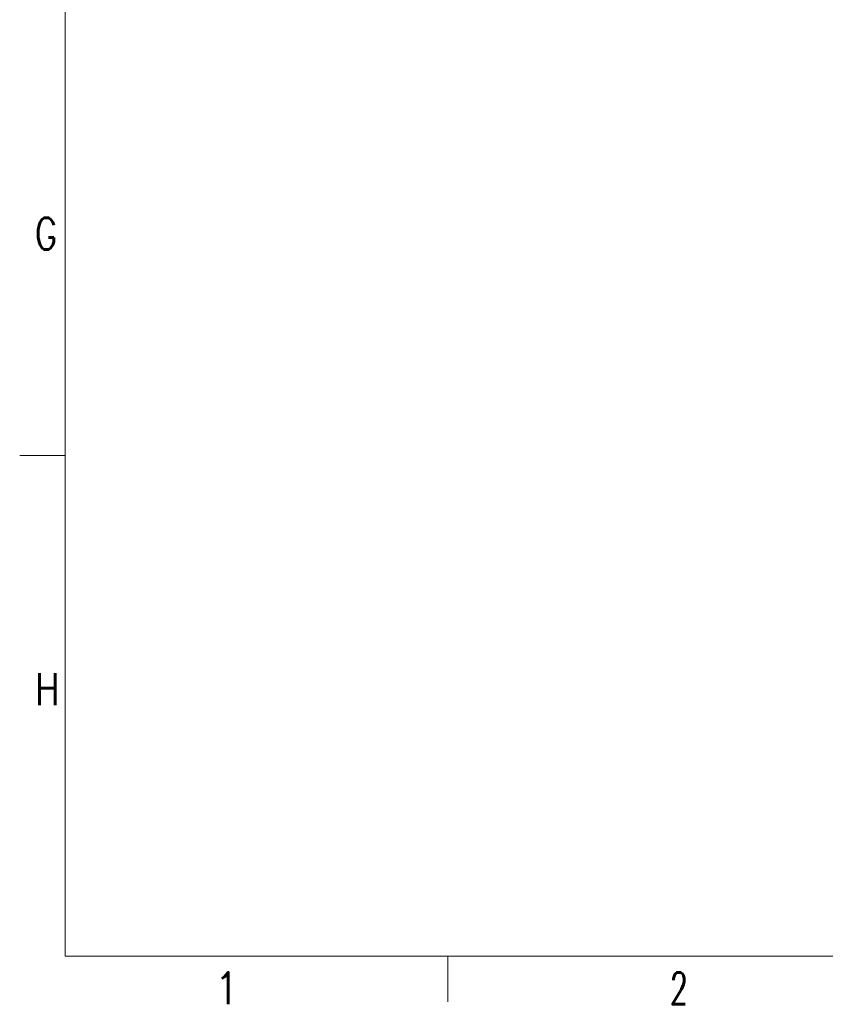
# Model space of a CAD drawing. Header units: inches. Extents: x 0 to 23760, y -13 to 16800.
# Tile 1 of 256: x 0 to 3538, y -11 to 4313. Entities that reach past the tile are written whole.
import ezdxf

# ---------------------------------------------------------------- set-up
doc = ezdxf.new("R2010")
doc.units = ezdxf.units.IN
doc.layers.add('210', color=7, linetype='Continuous', true_color=0xffffff)
doc.styles.add('latin_extended', font='simplex.shx')

msp = doc.modelspace()

# ---------------------------------------------------------------- linework, layer by layer
at = {"layer": '210', "color": 7, "linetype": 'Continuous', "lineweight": 18}
for p, q in [((200, 200), (200, 16600)), ((200, 2400), (0, 2400)), ((200, 200), (23560, 200)), ((1880, 0), (1880, 200))]:
    msp.add_line(p, q, dxfattribs=at)

# ---------------------------------------------------------------- texts
at = {"layer": '210', "color": 211, "linetype": 'Continuous', "lineweight": 18, "char_height": 140, "attachment_point": 7, "line_spacing_factor": 0.963855, "style": 'latin_extended'}
for s, insert in [('\\W0.7656;G', (67.11, 3303.644)), ('\\W0.8203;H', (67.11, 1303.644)), ('\\W0.6563;2', (2855.328, -10.697)), ('\\W0.9188;1', (855.328, -10.697))]:
    msp.add_mtext(s, dxfattribs=dict(at, insert=insert))

doc.saveas('drawing.dxf')
